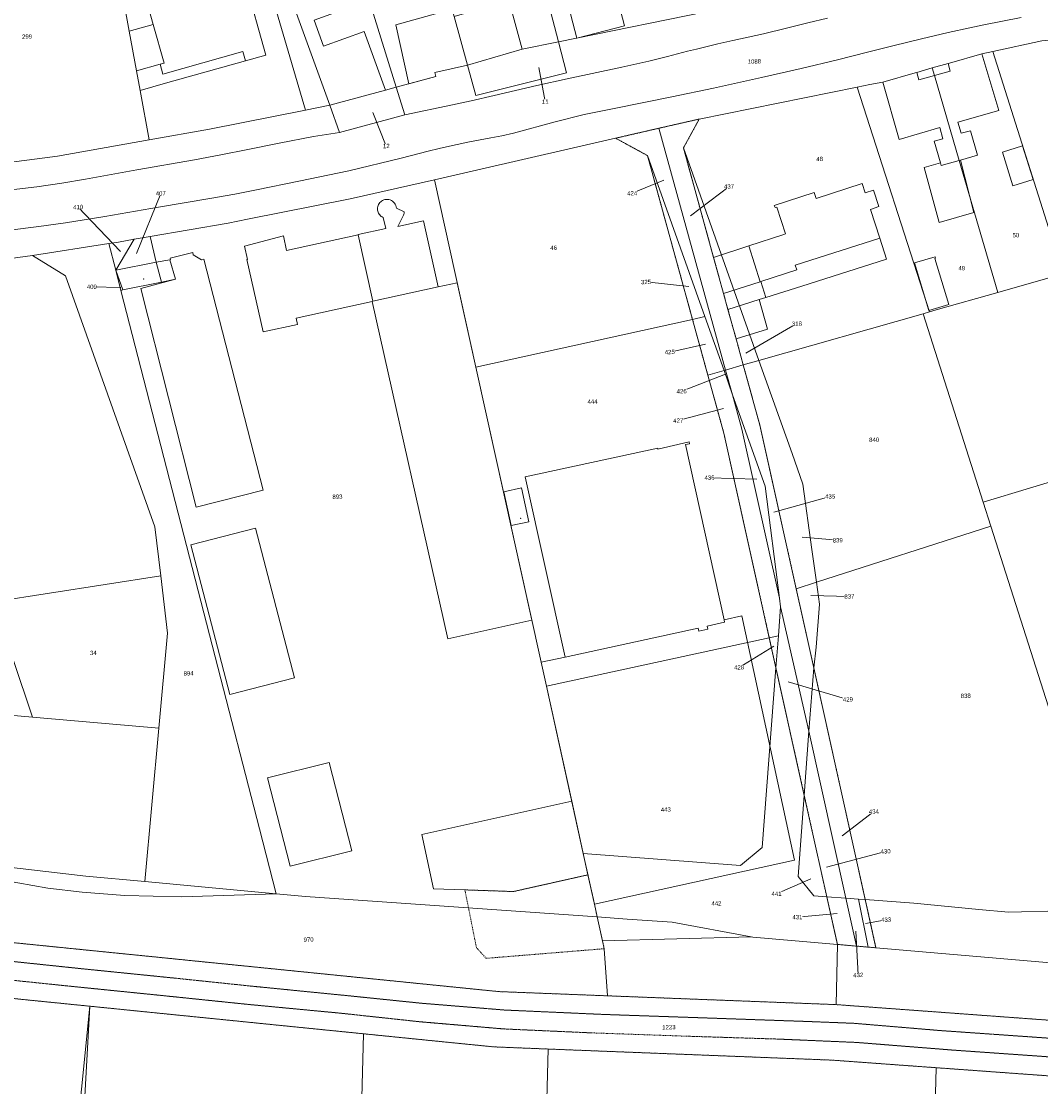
# Model space of a CAD drawing. Header units: millimetres. Extents: x -191 to 81095, y -508122 to 28741.
# Tile 168 of 255: x 4431 to 4596, y 10093 to 10266. Entities that reach past the tile are written whole.
import ezdxf

# ---------------------------------------------------------------- set-up
doc = ezdxf.new("R2010")
doc.units = ezdxf.units.MM
for name, pattern in [('VE22-087 DB - VST Hervest-Dorsten ALK VA2736$0$1', [0]), ('VE22-087 DB - VST Hervest-Dorsten ALK VA2736$0$2', [0.16, 0.06, -0.1]), ('VE22-087 DB - VST Hervest-Dorsten ALK VA2736$0$3', [0.26, 0.11, -0.15])]:
    doc.linetypes.add(name, pattern=pattern)
doc.layers.get('0').update_dxf_attribs({"color": 251})
for name, color, linetype, lineweight in [('VE22-087 DB - VST Hervest-Dorsten ALK VA2736$0$AX_Bauteil', 7, 'VE22-087 DB - VST Hervest-Dorsten ALK VA2736$0$1', 18), ('VE22-087 DB - VST Hervest-Dorsten ALK VA2736$0$AX_Flurstueck', 9, 'VE22-087 DB - VST Hervest-Dorsten ALK VA2736$0$1', 18), ('VE22-087 DB - VST Hervest-Dorsten ALK VA2736$0$AX_Gebaeude', 7, 'VE22-087 DB - VST Hervest-Dorsten ALK VA2736$0$1', 18), ('VE22-087 DB - VST Hervest-Dorsten ALK VA2736$0$AX_Gehoelz', 7, 'VE22-087 DB - VST Hervest-Dorsten ALK VA2736$0$1', 18), ('VE22-087 DB - VST Hervest-Dorsten ALK VA2736$0$AX_IndustrieUndGewerbeflaeche', 7, 'VE22-087 DB - VST Hervest-Dorsten ALK VA2736$0$1', 18), ('VE22-087 DB - VST Hervest-Dorsten ALK VA2736$0$AX_Platz', 7, 'VE22-087 DB - VST Hervest-Dorsten ALK VA2736$0$1', 18), ('VE22-087 DB - VST Hervest-Dorsten ALK VA2736$0$AX_SonstigesBauwerkOderSonstigeEinrichtung', 7, 'VE22-087 DB - VST Hervest-Dorsten ALK VA2736$0$1', 18), ('VE22-087 DB - VST Hervest-Dorsten ALK VA2736$0$AX_SportFreizeitUndErholungsflaeche', 7, 'VE22-087 DB - VST Hervest-Dorsten ALK VA2736$0$1', 18), ('VE22-087 DB - VST Hervest-Dorsten ALK VA2736$0$AX_Strassenverkehr', 7, 'VE22-087 DB - VST Hervest-Dorsten ALK VA2736$0$1', 18), ('VE22-087 DB - VST Hervest-Dorsten ALK VA2736$0$AX_Strassenverkehrsanlage', 7, 'VE22-087 DB - VST Hervest-Dorsten ALK VA2736$0$1', 18), ('VE22-087 DB - VST Hervest-Dorsten ALK VA2736$0$AX_Weg', 7, 'VE22-087 DB - VST Hervest-Dorsten ALK VA2736$0$1', 18), ('VE22-087 DB - VST Hervest-Dorsten ALK VA2736$0$AX_Wohnbauflaeche', 7, 'VE22-087 DB - VST Hervest-Dorsten ALK VA2736$0$1', 18), ('VE22-087 DB - VST Hervest-Dorsten ALK VA2736$0$Flurgrenzen', 9, 'VE22-087 DB - VST Hervest-Dorsten ALK VA2736$0$1', 18)]:
    doc.layers.add(name, color=color, linetype=linetype, lineweight=lineweight)
doc.layers.add('XREF ALK Kataster', color=251, linetype='Continuous')
doc.styles.add('VE22-087 DB - VST Hervest-Dorsten ALK VA2736$0$0', font='arial.ttf')

# ---------------------------------------------------------------- blocks, each defined once
blk = doc.blocks.new('VE22-087 DB - VST Hervest-Dorsten ALK VA2736$0$99')
at = {"color": 0}
blk.add_point((0, 0), dxfattribs=at)
blk = doc.blocks.new('VE22-087 DB - VST Hervest-Dorsten ALK VA2736')
at = {"layer": 'VE22-087 DB - VST Hervest-Dorsten ALK VA2736$0$AX_Bauteil', "color": 7, "linetype": 'VE22-087 DB - VST Hervest-Dorsten ALK VA2736$0$1', "lineweight": 13, "ltscale": 0.5}
for points in [[(4466.99, 10261.12, 0), (4454.01, 10257.46, 0), (4453.55, 10259.08, 0), (4449.72, 10257.99, 0), (4450.3, 10254.81, 0), (4454.43, 10255.98, 0), (4467.41, 10259.63, 0)], [(4570.28, 10230.85, 0), (4556.58, 10226.47, 0), (4556.82, 10225.72, 0), (4550.98, 10223.85, 0), (4551.81, 10221.23, 0), (4557.66, 10223.09, 0), (4571.37, 10227.45, 0)]]:
    blk.add_polyline3d(points, close=True, dxfattribs=at)
at = {"layer": 'VE22-087 DB - VST Hervest-Dorsten ALK VA2736$0$AX_Flurstueck', "linetype": 'VE22-087 DB - VST Hervest-Dorsten ALK VA2736$0$1', "lineweight": 13, "ltscale": 0.5}
for points in [[(4419.35, 10226.21, 0), (4432.86, 10228.04, 0), (4445.24, 10229.99, 0), (4446.78, 10230.23, 0), (4449.33, 10230.68, 0), (4451.92, 10231.12, 0), (4464.57, 10233.32, 0), (4467.72, 10233.94, 0), (4484.4, 10237.22, 0), (4498.06, 10240.35, 0), (4527.44, 10247.08, 0), (4534.46, 10248.69, 0), (4541, 10250.19, 0), (4566.64, 10255.36, 0), (4568.68, 10255.77, 0), (4570.76, 10256.19, 0), (4576.04, 10257.68, 0), (4576.27, 10257.75, 0), (4578.81, 10258.47, 0), (4581.37, 10259.19, 0), (4581.61, 10259.26, 0), (4586.86, 10260.75, 0), (4588.61, 10261.12, 0), (4596.59, 10262.86, 0)], [(4544.74, 10268.12, 0), (4518.15, 10262.7, 0), (4519.48, 10257.68, 0), (4504.78, 10253.99, 0), (4503.43, 10258.95, 0), (4498.11, 10257.76, 0), (4498.26, 10257.07, 0), (4491.85, 10255.35, 0), (4493.24, 10250.88, 0), (4482.65, 10247.99, 0), (4481.05, 10252.41, 0), (4477.15, 10251.64, 0), (4461.57, 10248.56, 0), (4451.77, 10246.81, 0), (4436.89, 10244.15, 0), (4417.31, 10241.63, 0)], [(4514.99, 10258.57, 0), (4516.03, 10253.01, 0)], [(4488.05, 10251.22, 0), (4490.24, 10245.81, 0)], [(4535.26, 10240.29, 0), (4530.12, 10238.14, 0)], [(4539.56, 10234.47, 0), (4545.83, 10239.25, 0)], [(4449.72, 10228.39, 0), (4453.65, 10238.12, 0)], [(4447.1, 10228.69, 0), (4440.26, 10235.91, 0)], [(4539.29, 10223.01, 0), (4532.37, 10223.76, 0)], [(4447.17, 10222.86, 0), (4442.47, 10222.97, 0)], [(4548.58, 10212.23, 0), (4556.84, 10217, 0)], [(4542, 10213.66, 0), (4536.22, 10212.4, 0)], [(4545.28, 10208.82, 0), (4538.15, 10206.04, 0)], [(4544.92, 10203.26, 0), (4537.6, 10201.28, 0)], [(4550.33, 10191.8, 0), (4542.67, 10192.02, 0)], [(4553.12, 10186.45, 0), (4562.23, 10188.98, 0)], [(4557.72, 10182.4, 0), (4563.47, 10181.87, 0)], [(4559.1, 10172.89, 0), (4565.35, 10172.76, 0)], [(4553.1, 10164.69, 0), (4547.47, 10161.26, 0)], [(4555.42, 10158.93, 0), (4565.11, 10156.06, 0)], [(4564.18, 10133.95, 0), (4569.33, 10137.87, 0)], [(4561.67, 10128.88, 0), (4571.23, 10131.42, 0)], [(4559.1, 10126.97, 0), (4553.54, 10124.53, 0)], [(4392.77, 10081.13, 0), (4394.35, 10111.12, 0), (4442.14, 10106.3, 0), (4486.55, 10101.83, 0), (4507.63, 10099.71, 0), (4516.49, 10099.36, 0), (4562.54, 10097.56, 0), (4579.44, 10096.33, 0), (4615.39, 10093.73, 0), (4655.32, 10090.83, 0)], [(4756.75, 10097.01, 0), (4684.54, 10097.67, 0), (4563.21, 10106.56, 0), (4526.11, 10107.99, 0), (4508.5, 10108.67, 0), (4395.98, 10120.01, 0), (4395.73, 10120.02, 0), (4386.2, 10120.54, 0), (4370.67, 10120.92, 0), (4355.93, 10120.71, 0), (4347.95, 10120.81, 0), (4258.51, 10122.03, 0), (4259.43, 10119.17, 0), (4260.45, 10116.03, 0), (4261.43, 10113, 0), (4315.43, 10112.26, 0), (4355.82, 10111.71, 0), (4371.05, 10111.92, 0), (4385.38, 10111.58, 0), (4383.42, 10075.03, 0)], [(4563.35, 10121.33, 0), (4556.92, 10120.75, 0)], [(4567.99, 10119.71, 0), (4571.32, 10120.33, 0)], [(4566.38, 10118.45, 0), (4566.79, 10111.37, 0)], [(4438.02, 10065.41, 0), (4442.14, 10106.3, 0), (4394.35, 10111.12, 0), (4392.77, 10081.13, 0)], [(4438.14, 10034.27, 0), (4442.14, 10106.3, 0), (4438.02, 10065.41, 0)]]:
    blk.add_polyline3d(points, dxfattribs=at)
for points in [[(4544.74, 10268.12, 0), (4523.65, 10365.94, 0), (4497.02, 10348.66, 0), (4439.92, 10311.62, 0), (4458.56, 10314.76, 0), (4473.97, 10312.83, 0), (4482.55, 10311.75, 0), (4490.29, 10307.07, 0), (4507.97, 10301.78, 0), (4512.86, 10283.02, 0), (4518.15, 10262.7, 0)], [(4477.15, 10251.64, 0), (4458.56, 10314.76, 0), (4439.92, 10311.62, 0), (4439.92, 10311.59, 0), (4448.55, 10264.42, 0), (4449.72, 10257.99, 0), (4450.3, 10254.81, 0), (4451.77, 10246.81, 0), (4461.57, 10248.56, 0)], [(4481.05, 10252.41, 0), (4474.81, 10269.71, 0), (4458.56, 10314.76, 0), (4477.15, 10251.64, 0)], [(4491.85, 10255.35, 0), (4473.97, 10312.83, 0), (4458.56, 10314.76, 0), (4474.81, 10269.71, 0), (4481.05, 10252.41, 0), (4490.11, 10254.88, 0)], [(4498.6, 10276.63, 0), (4496.82, 10283.17, 0), (4490.29, 10307.07, 0), (4482.55, 10311.75, 0), (4473.97, 10312.83, 0), (4491.85, 10255.35, 0), (4498.26, 10257.07, 0), (4498.11, 10257.76, 0), (4503.43, 10258.95, 0), (4501.27, 10266.84, 0)], [(4451.77, 10246.81, 0), (4450.3, 10254.81, 0), (4449.72, 10257.99, 0), (4448.55, 10264.42, 0), (4439.92, 10311.59, 0), (4439.92, 10311.62, 0), (4430.35, 10305.45, 0), (4424.27, 10295.62, 0), (4419.35, 10286.24, 0), (4402.28, 10253.63, 0), (4403.88, 10240.06, 0), (4417.31, 10241.63, 0), (4436.89, 10244.15, 0)], [(4501.27, 10266.84, 0), (4503.43, 10258.95, 0), (4512.29, 10261.5, 0), (4518.15, 10262.7, 0), (4512.86, 10283.02, 0), (4507.97, 10301.78, 0), (4490.29, 10307.07, 0), (4496.82, 10283.17, 0), (4498.6, 10276.63, 0)], [(4588.61, 10261.12, 0), (4600.03, 10225.1, 0), (4602.6, 10216.98, 0), (4631.18, 10226.24, 0), (4629.83, 10232.87, 0), (4623.63, 10263.22, 0), (4616.84, 10263.49, 0), (4606.51, 10263.81, 0), (4596.59, 10262.86, 0)], [(4518.15, 10262.7, 0), (4512.29, 10261.5, 0), (4503.43, 10258.95, 0), (4504.78, 10253.99, 0), (4519.48, 10257.68, 0)], [(4586.86, 10260.75, 0), (4581.61, 10259.26, 0), (4581.37, 10259.19, 0), (4578.81, 10258.47, 0), (4579.17, 10257.25, 0), (4583.18, 10243.48, 0), (4589.42, 10222.07, 0), (4599.83, 10225.04, 0), (4600.03, 10225.1, 0), (4588.61, 10261.12, 0)], [(4576.27, 10257.75, 0), (4576.04, 10257.68, 0), (4570.76, 10256.19, 0), (4568.68, 10255.77, 0), (4566.64, 10255.36, 0), (4578.35, 10218.91, 0), (4579.42, 10219.22, 0), (4589.42, 10222.07, 0), (4583.18, 10243.48, 0), (4579.17, 10257.25, 0), (4578.81, 10258.47, 0)], [(4491.85, 10255.35, 0), (4490.11, 10254.88, 0), (4481.05, 10252.41, 0), (4482.65, 10247.99, 0), (4493.24, 10250.88, 0)], [(4541, 10250.19, 0), (4538.43, 10245.49, 0), (4550.69, 10211.03, 0), (4577.31, 10218.62, 0), (4578.35, 10218.91, 0), (4566.64, 10255.36, 0)], [(4545.27, 10209.48, 0), (4548.14, 10210.3, 0), (4546.97, 10214.56, 0), (4545.66, 10219.31, 0), (4544.95, 10221.87, 0), (4543.33, 10227.75, 0), (4538.43, 10245.49, 0), (4541, 10250.19, 0), (4534.46, 10248.69, 0)], [(4534.46, 10248.69, 0), (4527.44, 10247.08, 0), (4532.6, 10244.25, 0), (4541.91, 10218.14, 0), (4545.02, 10209.41, 0), (4545.27, 10209.48, 0)], [(4527.44, 10247.08, 0), (4498.06, 10240.35, 0), (4504.75, 10209.97, 0), (4539.91, 10217.7, 0), (4532.6, 10244.25, 0)], [(4550.69, 10211.03, 0), (4538.43, 10245.49, 0), (4543.33, 10227.75, 0), (4544.95, 10221.87, 0), (4545.66, 10219.31, 0), (4546.97, 10214.56, 0), (4548.14, 10210.3, 0)], [(4541.91, 10218.14, 0), (4532.6, 10244.25, 0), (4539.91, 10217.7, 0)], [(4504.75, 10209.97, 0), (4498.06, 10240.35, 0), (4484.4, 10237.22, 0), (4467.72, 10233.94, 0), (4464.57, 10233.32, 0), (4451.92, 10231.12, 0), (4452.93, 10227, 0), (4453.75, 10223.75, 0), (4447.49, 10222.46, 0), (4447.19, 10222.4, 0), (4462.49, 10162.97, 0), (4469.68, 10135.07, 0), (4472.35, 10124.54, 0), (4477.12, 10124.1, 0), (4524.45, 10120.79, 0), (4524, 10122.86, 0), (4522.18, 10131.09, 0), (4516.21, 10158.19, 0), (4515.35, 10162.08, 0)], [(4449.33, 10230.68, 0), (4446.78, 10230.23, 0), (4445.24, 10229.99, 0), (4446.34, 10225.7, 0)], [(4451.92, 10231.12, 0), (4449.33, 10230.68, 0), (4446.34, 10225.7, 0), (4447.49, 10222.46, 0), (4453.75, 10223.75, 0), (4452.93, 10227, 0)], [(4445.24, 10229.99, 0), (4432.86, 10228.04, 0), (4438.18, 10224.75, 0), (4452.7, 10184.06, 0), (4453.65, 10176.08, 0), (4454.77, 10166.82, 0), (4453.35, 10151.39, 0), (4451.08, 10126.52, 0), (4472.35, 10124.54, 0), (4469.68, 10135.07, 0), (4462.49, 10162.97, 0), (4447.19, 10222.4, 0), (4446.34, 10225.7, 0)], [(4432.86, 10228.04, 0), (4419.35, 10226.21, 0), (4411.5, 10225.28, 0), (4412.63, 10215.94, 0), (4416.09, 10202.66, 0), (4420.72, 10189, 0), (4426.52, 10171.88, 0), (4453.65, 10176.08, 0), (4452.7, 10184.06, 0), (4438.18, 10224.75, 0)], [(4447.49, 10222.46, 0), (4446.34, 10225.7, 0), (4447.19, 10222.4, 0)], [(4609.61, 10194.86, 0), (4605.91, 10206.54, 0), (4602.6, 10216.98, 0), (4600.03, 10225.1, 0), (4599.83, 10225.04, 0), (4589.42, 10222.07, 0), (4579.42, 10219.22, 0), (4578.35, 10218.91, 0), (4577.31, 10218.62, 0), (4587.06, 10188.04, 0), (4588.31, 10184.14, 0), (4608.15, 10121.99, 0), (4620.32, 10122.3, 0), (4633.31, 10120.15, 0), (4617.25, 10170.8, 0)], [(4577.31, 10218.62, 0), (4550.69, 10211.03, 0), (4556.06, 10195.95, 0), (4557.83, 10190.98, 0), (4559.28, 10180.39, 0), (4560.01, 10175.05, 0), (4588.31, 10184.14, 0), (4587.06, 10188.04, 0)], [(4544.99, 10199.25, 0), (4542.39, 10208.67, 0), (4539.91, 10217.7, 0), (4504.75, 10209.97, 0), (4515.35, 10162.08, 0), (4516.21, 10158.19, 0), (4552.36, 10166.06, 0)], [(4545.02, 10209.41, 0), (4541.91, 10218.14, 0), (4539.91, 10217.7, 0), (4542.39, 10208.67, 0)], [(4550.84, 10200.55, 0), (4548.14, 10210.3, 0), (4545.27, 10209.48, 0), (4546.39, 10205.44, 0), (4551.72, 10190.62, 0), (4554, 10172.48, 0), (4554.2, 10171.08, 0), (4558.78, 10150.89, 0), (4559.58, 10161.17, 0), (4556.73, 10174, 0)], [(4559.28, 10180.39, 0), (4557.83, 10190.98, 0), (4556.06, 10195.95, 0), (4550.69, 10211.03, 0), (4548.14, 10210.3, 0), (4550.84, 10200.55, 0), (4556.73, 10174, 0), (4560.01, 10175.05, 0)], [(4547.91, 10199.9, 0), (4546.39, 10205.44, 0), (4545.02, 10209.41, 0), (4542.39, 10208.67, 0), (4544.99, 10199.25, 0), (4552.36, 10166.06, 0), (4553.84, 10166.38, 0), (4554.2, 10171.08, 0), (4554, 10172.48, 0)], [(4545.27, 10209.48, 0), (4545.02, 10209.41, 0), (4546.39, 10205.44, 0)], [(4554, 10172.48, 0), (4551.72, 10190.62, 0), (4546.39, 10205.44, 0), (4547.91, 10199.9, 0)], [(4406.52, 10155.5, 0), (4432.86, 10153.18, 0), (4426.52, 10171.88, 0), (4420.72, 10189, 0), (4425.47, 10170.29, 0), (4426.7, 10165.43, 0), (4404.92, 10159.84, 0)], [(4608.15, 10121.99, 0), (4588.31, 10184.14, 0), (4560.01, 10175.05, 0), (4560.49, 10171.51, 0), (4559.95, 10164.54, 0), (4559.58, 10161.17, 0), (4567.93, 10123.59, 0), (4575.83, 10123.02, 0), (4586.33, 10122.01, 0), (4591.18, 10121.55, 0)], [(4454.77, 10166.82, 0), (4453.65, 10176.08, 0), (4426.52, 10171.88, 0), (4432.86, 10153.18, 0), (4453.35, 10151.39, 0)], [(4560.49, 10171.51, 0), (4560.01, 10175.05, 0), (4556.73, 10174, 0), (4559.58, 10161.17, 0), (4559.95, 10164.54, 0)], [(4553.84, 10166.38, 0), (4553.44, 10161.17, 0), (4558.04, 10140.49, 0), (4558.78, 10150.89, 0), (4554.2, 10171.08, 0)], [(4551.23, 10132.07, 0), (4553.44, 10161.17, 0), (4552.36, 10166.06, 0), (4516.21, 10158.19, 0), (4522.18, 10131.09, 0), (4547.71, 10129.11, 0)], [(4553.84, 10166.38, 0), (4552.36, 10166.06, 0), (4553.44, 10161.17, 0)], [(4558.04, 10140.49, 0), (4553.44, 10161.17, 0), (4551.23, 10132.07, 0), (4547.71, 10129.11, 0), (4522.18, 10131.09, 0), (4524, 10122.86, 0), (4524.45, 10120.79, 0), (4529.31, 10120.44, 0), (4536.62, 10119.94, 0), (4549.44, 10117.54, 0), (4549.7, 10117.49, 0), (4563.41, 10116.32, 0), (4561.69, 10124.05, 0), (4559.59, 10124.2, 0), (4557.05, 10127.34, 0)], [(4567.93, 10123.59, 0), (4559.58, 10161.17, 0), (4558.78, 10150.89, 0), (4564.79, 10123.82, 0), (4566.81, 10123.68, 0)], [(4406.1, 10155.53, 0), (4400.58, 10142.1, 0), (4408.44, 10137.36, 0), (4424.3, 10129.39, 0), (4441.47, 10127.41, 0), (4451.08, 10126.52, 0), (4453.35, 10151.39, 0), (4432.86, 10153.18, 0), (4406.52, 10155.5, 0)], [(4564.79, 10123.82, 0), (4558.78, 10150.89, 0), (4558.04, 10140.49, 0), (4561.69, 10124.05, 0)], [(4558.04, 10140.49, 0), (4557.05, 10127.34, 0), (4559.59, 10124.2, 0), (4561.69, 10124.05, 0)], [(4477.12, 10124.1, 0), (4472.35, 10124.54, 0), (4451.08, 10126.52, 0), (4441.47, 10127.41, 0), (4424.3, 10129.39, 0), (4397.02, 10133.45, 0), (4395.98, 10120.01, 0), (4508.5, 10108.67, 0), (4526.11, 10107.99, 0), (4563.21, 10106.56, 0), (4563.41, 10116.32, 0), (4549.7, 10117.49, 0), (4549.44, 10117.54, 0), (4536.62, 10119.94, 0), (4529.31, 10120.44, 0), (4524.45, 10120.79, 0)], [(4566.51, 10116.05, 0), (4564.79, 10123.82, 0), (4561.69, 10124.05, 0), (4563.41, 10116.32, 0)], [(4566.81, 10123.68, 0), (4564.79, 10123.82, 0), (4566.51, 10116.05, 0), (4568.38, 10115.89, 0)], [(4567.93, 10123.59, 0), (4566.81, 10123.68, 0), (4568.38, 10115.89, 0), (4569.67, 10115.78, 0)], [(4620.32, 10122.3, 0), (4608.15, 10121.99, 0), (4591.18, 10121.55, 0), (4586.33, 10122.01, 0), (4575.83, 10123.02, 0), (4567.93, 10123.59, 0), (4569.67, 10115.78, 0), (4636.42, 10110.05, 0), (4633.31, 10120.15, 0)], [(4566.51, 10116.05, 0), (4563.41, 10116.32, 0), (4563.21, 10106.56, 0), (4684.54, 10097.67, 0), (4686.61, 10105.97, 0), (4679.8, 10106.32, 0), (4636.42, 10110.05, 0), (4569.67, 10115.78, 0), (4568.38, 10115.89, 0)], [(4442.14, 10106.3, 0), (4438.14, 10034.27, 0), (4484.85, 10037.69, 0), (4486.55, 10101.83, 0)], [(4486.55, 10101.83, 0), (4484.85, 10037.69, 0), (4511.56, 10039.65, 0), (4512.68, 10039.74, 0), (4513.8, 10039.83, 0), (4514.92, 10039.91, 0), (4516.49, 10099.36, 0), (4507.63, 10099.71, 0)], [(4516.49, 10099.36, 0), (4514.92, 10039.91, 0), (4517.94, 10040.11, 0), (4520.97, 10040.29, 0), (4523.99, 10040.44, 0), (4527.02, 10040.58, 0), (4530.05, 10040.69, 0), (4533.08, 10040.77, 0), (4536.1, 10040.84, 0), (4539.13, 10040.88, 0), (4542.16, 10040.9, 0), (4545.19, 10040.9, 0), (4548.22, 10040.87, 0), (4551.25, 10040.82, 0), (4577.95, 10040.3, 0), (4579.44, 10096.33, 0), (4562.54, 10097.56, 0)], [(4579.44, 10096.33, 0), (4577.95, 10040.3, 0), (4613.95, 10039.59, 0), (4615.39, 10093.73, 0)]]:
    blk.add_polyline3d(points, close=True, dxfattribs=at)
at = {"layer": 'VE22-087 DB - VST Hervest-Dorsten ALK VA2736$0$AX_Gebaeude', "color": 7, "linetype": 'VE22-087 DB - VST Hervest-Dorsten ALK VA2736$0$1', "lineweight": 13, "ltscale": 0.5}
for points in [[(4511.07, 10301.97, 0), (4521.12, 10263.3, 0), (4528.88, 10265.3, 0), (4518.83, 10303.96, 0)], [(4454.2, 10259.26, 0), (4453.55, 10259.08, 0), (4449.72, 10257.99, 0), (4450.3, 10254.81, 0), (4454.43, 10255.98, 0), (4467.41, 10259.63, 0), (4470.72, 10260.57, 0), (4467.41, 10272.39, 0), (4465.68, 10278.5, 0), (4465.21, 10278.37, 0), (4466.66, 10273.31, 0), (4454.98, 10270, 0), (4453.56, 10275.09, 0), (4450.05, 10274.1, 0), (4452.44, 10265.52, 0)], [(4501.27, 10266.84, 0), (4498.6, 10276.63, 0), (4490, 10274.28, 0), (4491.15, 10270.03, 0), (4497.42, 10271.75, 0), (4498.62, 10267.37, 0), (4491.78, 10265.49, 0), (4493.91, 10255.92, 0), (4498.26, 10257.07, 0), (4498.11, 10257.76, 0), (4503.43, 10258.95, 0)], [(4485.7, 10268.82, 0), (4484.16, 10273.09, 0), (4474.81, 10269.71, 0), (4481.05, 10252.41, 0), (4490.11, 10254.88, 0), (4486.67, 10264.4, 0), (4480.06, 10262, 0), (4478.55, 10266.23, 0)], [(4503.32, 10267.4, 0), (4501.27, 10266.84, 0), (4503.43, 10258.95, 0), (4512.29, 10261.5, 0), (4510.15, 10269.24, 0), (4509.19, 10268.97, 0), (4508.29, 10272.26, 0), (4502.42, 10270.65, 0)], [(4454.2, 10259.26, 0), (4452.44, 10265.52, 0), (4448.55, 10264.42, 0), (4449.72, 10257.99, 0), (4453.55, 10259.08, 0)], [(4586.86, 10260.75, 0), (4581.61, 10259.26, 0), (4581.37, 10259.19, 0), (4581.71, 10257.97, 0), (4579.17, 10257.25, 0), (4583.18, 10243.48, 0), (4583.36, 10243.53, 0), (4586.13, 10244.34, 0), (4584.98, 10248.3, 0), (4583.5, 10247.87, 0), (4582.97, 10249.67, 0), (4589.59, 10251.59, 0)], [(4580.01, 10248.8, 0), (4580.53, 10247, 0), (4579.1, 10246.58, 0), (4580.12, 10243.07, 0), (4580.24, 10242.64, 0), (4583.18, 10243.48, 0), (4579.17, 10257.25, 0), (4576.61, 10256.53, 0), (4576.27, 10257.75, 0), (4576.04, 10257.68, 0), (4570.76, 10256.19, 0), (4573.44, 10246.89, 0)], [(4593.45, 10245.84, 0), (4590.17, 10244.8, 0), (4591.89, 10239.34, 0), (4595.18, 10240.39, 0)], [(4583.18, 10243.48, 0), (4580.24, 10242.64, 0), (4580.12, 10243.07, 0), (4577.51, 10242.31, 0), (4579.92, 10233.42, 0), (4585.56, 10235.05, 0), (4583.36, 10243.53, 0)], [(4567.43, 10239.71, 0), (4559.98, 10237.28, 0), (4559.66, 10238.26, 0), (4553.17, 10236.18, 0), (4553.29, 10235.82, 0), (4553.56, 10235.91, 0), (4555.01, 10231.56, 0), (4554.7, 10231.45, 0), (4549.03, 10229.6, 0), (4550.87, 10223.81, 0), (4550.98, 10223.85, 0), (4551.81, 10221.23, 0), (4557.66, 10223.09, 0), (4571.37, 10227.45, 0), (4570.28, 10230.85, 0), (4568.77, 10235.54, 0), (4570.13, 10235.98, 0), (4569.29, 10238.63, 0), (4567.92, 10238.2, 0)], [(4498.63, 10222.95, 0), (4496.26, 10233.69, 0), (4492.13, 10232.78, 0), (4492.92, 10234.4, 0), (4492.99, 10234.51, 0), (4493.05, 10234.62, 0), (4493.09, 10234.74, 0), (4493.12, 10234.86, 0), (4493.14, 10234.98, 0), (4493.15, 10235.11, 0), (4491.87, 10235.73, 0), (4491.84, 10235.95, 0), (4491.78, 10236.17, 0), (4491.69, 10236.37, 0), (4491.57, 10236.56, 0), (4491.42, 10236.72, 0), (4491.25, 10236.87, 0), (4491.07, 10236.99, 0), (4490.86, 10237.08, 0), (4490.65, 10237.14, 0), (4490.43, 10237.16, 0), (4490.21, 10237.16, 0), (4489.99, 10237.12, 0), (4489.81, 10237.07, 0), (4489.64, 10236.99, 0), (4489.48, 10236.89, 0), (4489.33, 10236.78, 0), (4489.19, 10236.64, 0), (4489.08, 10236.49, 0), (4488.98, 10236.33, 0), (4488.91, 10236.16, 0), (4488.85, 10235.98, 0), (4488.82, 10235.79, 0), (4488.82, 10235.61, 0), (4488.83, 10235.42, 0), (4488.86, 10235.25, 0), (4488.91, 10235.08, 0), (4488.98, 10234.92, 0), (4489.07, 10234.77, 0), (4489.17, 10234.64, 0), (4489.29, 10234.51, 0), (4489.43, 10234.4, 0), (4489.57, 10234.31, 0), (4489.73, 10234.24, 0), (4490.16, 10232.44, 0), (4485.67, 10231.45, 0), (4485.68, 10231.41, 0), (4488.06, 10220.63, 0)], [(4485.68, 10231.41, 0), (4474.07, 10228.86, 0), (4473.54, 10231.27, 0), (4467.26, 10229.58, 0), (4467.74, 10227.42, 0), (4467.61, 10227.39, 0), (4470.24, 10215.66, 0), (4475.83, 10216.89, 0), (4475.61, 10217.87, 0), (4487.96, 10220.61, 0), (4488.06, 10220.63, 0)], [(4549.03, 10229.6, 0), (4543.33, 10227.75, 0), (4544.95, 10221.87, 0), (4550.87, 10223.81, 0)], [(4460.63, 10227.44, 0), (4460.24, 10227.35, 0), (4458.91, 10228.17, 0), (4458.83, 10228.52, 0), (4455.15, 10227.63, 0), (4455.23, 10227.38, 0), (4455.12, 10227.35, 0), (4456.04, 10224.24, 0), (4450.41, 10222.71, 0), (4459.39, 10187.24, 0), (4470.25, 10190.01, 0)], [(4455.12, 10227.35, 0), (4452.93, 10227, 0), (4453.75, 10223.75, 0), (4456.04, 10224.24, 0)], [(4579.33, 10227.62, 0), (4579.26, 10227.85, 0), (4575.92, 10226.84, 0), (4578.27, 10219.14, 0), (4581.51, 10220.12, 0), (4579.21, 10227.58, 0)], [(4453.75, 10223.75, 0), (4452.93, 10227, 0), (4446.34, 10225.7, 0), (4447.19, 10222.4, 0), (4447.49, 10222.46, 0)], [(4550.98, 10223.85, 0), (4550.87, 10223.81, 0), (4544.95, 10221.87, 0), (4545.66, 10219.31, 0), (4550.74, 10220.9, 0), (4551.81, 10221.23, 0)], [(4498.63, 10222.95, 0), (4488.06, 10220.63, 0), (4487.96, 10220.61, 0), (4500.22, 10165.88, 0), (4513.85, 10168.91, 0), (4501.75, 10223.64, 0)], [(4552.09, 10216.1, 0), (4550.74, 10220.9, 0), (4545.66, 10219.31, 0), (4546.97, 10214.56, 0)], [(4512.16, 10190.38, 0), (4509.29, 10189.75, 0), (4510.51, 10184.24, 0), (4513.38, 10184.87, 0)], [(4480.97, 10145.85, 0), (4470.98, 10143.35, 0), (4474.63, 10129.01, 0), (4484.63, 10131.5, 0)], [(4522.95, 10127.61, 0), (4520.33, 10139.56, 0), (4496, 10134.17, 0), (4497.87, 10125.35, 0), (4502.98, 10125.17, 0), (4510.86, 10124.9, 0)]]:
    blk.add_polyline3d(points, close=True, dxfattribs=at)
at = {"layer": 'VE22-087 DB - VST Hervest-Dorsten ALK VA2736$0$AX_IndustrieUndGewerbeflaeche', "color": 253, "linetype": 'VE22-087 DB - VST Hervest-Dorsten ALK VA2736$0$1', "lineweight": 13, "ltscale": 0.5, "true_color": 0x999999}
for points in [[(4574.2, 10274.07, 0), (4559.61, 10341.43, 0), (4549.98, 10382.88, 0), (4523.65, 10365.94, 0), (4497.02, 10348.66, 0), (4439.92, 10311.62, 0), (4458.56, 10314.76, 0), (4473.97, 10312.83, 0), (4482.55, 10311.75, 0), (4490.29, 10307.07, 0), (4507.97, 10301.78, 0), (4512.86, 10283.02, 0), (4518.15, 10262.7, 0), (4544.74, 10268.12, 0)], [(4452.93, 10227, 0), (4451.92, 10231.12, 0), (4449.33, 10230.68, 0), (4446.78, 10230.23, 0), (4445.24, 10229.99, 0), (4446.34, 10225.7, 0), (4447.19, 10222.4, 0), (4447.49, 10222.46, 0), (4453.75, 10223.75, 0)], [(4438.14, 10034.27, 0), (4484.85, 10037.69, 0), (4486.55, 10101.83, 0), (4442.14, 10106.3, 0)]]:
    blk.add_polyline3d(points, close=True, dxfattribs=at)
blk.add_polyline3d([(4438.14, 10034.27, 0), (4442.14, 10106.3, 0), (4394.35, 10111.12, 0), (4392.77, 10081.13, 0)], dxfattribs=at)
at = {"layer": 'VE22-087 DB - VST Hervest-Dorsten ALK VA2736$0$AX_SonstigesBauwerkOderSonstigeEinrichtung', "color": 7, "linetype": 'VE22-087 DB - VST Hervest-Dorsten ALK VA2736$0$3', "lineweight": 13, "ltscale": 0.5}
blk.add_polyline3d([(4522.95, 10127.61, 0), (4510.86, 10124.9, 0), (4502.98, 10125.17, 0), (4503.57, 10122.25, 0), (4504.86, 10115.8, 0), (4506.43, 10114.07, 0), (4525.59, 10115.63, 0), (4525.3, 10116.93, 0), (4524.45, 10120.79, 0), (4524, 10122.86, 0)], close=True, dxfattribs=at)
at = {"layer": 'VE22-087 DB - VST Hervest-Dorsten ALK VA2736$0$AX_Gebaeude', "color": 7, "xscale": 0.5, "yscale": 0.5, "zscale": 0.5}
for p, rotation in [((4450.9, 10224.24), 1.589515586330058), ((4512.02, 10185.41), 1.589507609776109)]:
    blk.add_blockref('VE22-087 DB - VST Hervest-Dorsten ALK VA2736$0$99', p, dxfattribs=dict(at, rotation=rotation))
at = {"layer": 'VE22-087 DB - VST Hervest-Dorsten ALK VA2736$0$AX_Flurstueck', "char_height": 0.7, "attachment_point": 2, "rotation": 1.5895, "style": 'VE22-087 DB - VST Hervest-Dorsten ALK VA2736$0$0', "bg_fill": 3, "box_fill_scale": 1, "bg_fill_color": 256, "bg_fill_transparency": 0}
for s, insert in [('299', (4431.96, 10263.91)), ('1088', (4549.93, 10259.88)), ('11', (4516.02, 10253.36)), ('12', (4490.23, 10246.16)), ('48', (4560.52, 10244.06)), ('437', (4545.82, 10239.6)), ('407', (4453.64, 10238.47)), ('424', (4530.11, 10238.49)), ('410', (4440.25, 10236.26)), ('50', (4592.36, 10231.7)), ('46', (4517.37, 10229.66)), ('49', (4583.57, 10226.35)), ('325', (4532.36, 10224.11)), ('409', (4442.46, 10223.32)), ('318', (4556.83, 10217.35)), ('425', (4536.21, 10212.75)), ('426', (4538.14, 10206.39)), ('444', (4523.69, 10204.72)), ('427', (4537.59, 10201.63)), ('840', (4569.36, 10198.52)), ('436', (4542.66, 10192.37)), ('893', (4482.3, 10189.29)), ('435', (4562.22, 10189.33)), ('839', (4563.46, 10182.22)), ('837', (4565.34, 10173.11)), ('34', (4442.7, 10163.96)), ('428', (4547.46, 10161.61)), ('894', (4458.16, 10160.64)), ('429', (4565.1, 10156.41)), ('838', (4584.22, 10157)), ('443', (4535.56, 10138.54)), ('434', (4569.32, 10138.22)), ('430', (4571.22, 10131.77)), ('441', (4553.53, 10124.88)), ('442', (4543.78, 10123.32)), ('431', (4556.91, 10121.1)), ('433', (4571.31, 10120.68)), ('970', (4477.62, 10117.46)), ('432', (4566.78, 10111.72)), ('1223', (4536.07, 10103.25))]:
    blk.add_mtext(s, dxfattribs=dict(at, insert=insert))
at = {"layer": 'VE22-087 DB - VST Hervest-Dorsten ALK VA2736$0$AX_Gebaeude', "color": 7, "linetype": 'VE22-087 DB - VST Hervest-Dorsten ALK VA2736$0$1', "lineweight": 13, "ltscale": 0.5}
for points in [[(4539.4, 10197.52, 0), (4539.34, 10197.81, 0), (4534.31, 10196.66, 0), (4534.27, 10196.81, 0), (4512.74, 10192.14, 0), (4519.25, 10162.93, 0), (4540.8, 10167.62, 0), (4540.91, 10167.12, 0), (4542.41, 10167.46, 0), (4542.3, 10167.95, 0), (4545.11, 10168.57, 0), (4545.02, 10168.96, 0), (4538.79, 10197.38, 0)], [(4469.01, 10183.86, 0), (4458.51, 10181.12, 0), (4464.85, 10156.85, 0), (4475.33, 10159.58, 0)], [(4522.95, 10127.61, 0), (4524, 10122.86, 0), (4556.46, 10130, 0), (4547.91, 10169.59, 0), (4545.02, 10168.96, 0), (4545.11, 10168.57, 0), (4542.3, 10167.95, 0), (4542.41, 10167.46, 0), (4540.91, 10167.12, 0), (4540.8, 10167.62, 0), (4519.25, 10162.93, 0), (4515.35, 10162.08, 0), (4516.21, 10158.19, 0), (4520.33, 10139.56, 0)]]:
    blk.add_polyline3d(points, close=True, dxfattribs=at)
at = {"layer": 'VE22-087 DB - VST Hervest-Dorsten ALK VA2736$0$AX_Gehoelz', "color": 3, "linetype": 'VE22-087 DB - VST Hervest-Dorsten ALK VA2736$0$1', "lineweight": 13, "ltscale": 0.5, "true_color": 0x00ff00}
blk.add_polyline3d([(4428.04, 10126.72, 0), (4435.34, 10125.44, 0), (4440.91, 10124.8, 0), (4447.85, 10124.27, 0), (4457.02, 10124.02, 0), (4472.35, 10124.54, 0), (4469.68, 10135.07, 0), (4462.49, 10162.97, 0), (4447.19, 10222.4, 0), (4446.34, 10225.7, 0), (4445.24, 10229.99, 0), (4432.86, 10228.04, 0), (4419.35, 10226.21, 0)], dxfattribs=at)
at = {"layer": 'VE22-087 DB - VST Hervest-Dorsten ALK VA2736$0$AX_IndustrieUndGewerbeflaeche', "color": 253, "linetype": 'VE22-087 DB - VST Hervest-Dorsten ALK VA2736$0$1', "lineweight": 13, "ltscale": 0.5, "true_color": 0x999999}
for points in [[(4439.92, 10311.62, 0), (4430.35, 10305.45, 0), (4417.84, 10299.37, 0), (4396.63, 10258.85, 0), (4397.98, 10239.38, 0), (4403.88, 10240.06, 0), (4417.31, 10241.63, 0), (4436.89, 10244.15, 0), (4451.77, 10246.81, 0), (4450.3, 10254.81, 0), (4449.72, 10257.99, 0), (4448.55, 10264.42, 0), (4439.92, 10311.59, 0)], [(4527.44, 10247.08, 0), (4498.06, 10240.35, 0), (4504.75, 10209.97, 0), (4515.35, 10162.08, 0), (4516.21, 10158.19, 0), (4522.18, 10131.09, 0), (4524, 10122.86, 0), (4524.45, 10120.79, 0), (4525.3, 10116.93, 0), (4549.44, 10117.54, 0), (4549.7, 10117.49, 0), (4563.41, 10116.32, 0), (4561.69, 10124.05, 0), (4558.04, 10140.49, 0), (4553.44, 10161.17, 0), (4552.36, 10166.06, 0), (4544.99, 10199.25, 0), (4542.39, 10208.67, 0), (4539.91, 10217.7, 0), (4532.6, 10244.25, 0)], [(4515.35, 10162.08, 0), (4504.75, 10209.97, 0), (4498.06, 10240.35, 0), (4484.4, 10237.22, 0), (4467.72, 10233.94, 0), (4464.57, 10233.32, 0), (4451.92, 10231.12, 0), (4452.93, 10227, 0), (4453.75, 10223.75, 0), (4447.49, 10222.46, 0), (4447.19, 10222.4, 0), (4462.49, 10162.97, 0), (4469.68, 10135.07, 0), (4472.35, 10124.54, 0), (4477.12, 10124.1, 0), (4524.45, 10120.79, 0), (4524, 10122.86, 0), (4522.18, 10131.09, 0), (4516.21, 10158.19, 0)]]:
    blk.add_polyline3d(points, close=True, dxfattribs=at)
blk.add_polyline3d([(4655.32, 10090.83, 0), (4615.39, 10093.73, 0), (4579.44, 10096.33, 0), (4562.54, 10097.56, 0), (4516.49, 10099.36, 0), (4507.63, 10099.71, 0), (4486.55, 10101.83, 0), (4484.85, 10037.69, 0)], dxfattribs=at)
at = {"layer": 'VE22-087 DB - VST Hervest-Dorsten ALK VA2736$0$AX_Platz', "color": 254, "linetype": 'VE22-087 DB - VST Hervest-Dorsten ALK VA2736$0$1', "lineweight": 13, "ltscale": 0.5, "true_color": 0xd9ffd9}
blk.add_polyline3d([(4397.02, 10133.45, 0), (4395.98, 10120.01, 0), (4508.5, 10108.67, 0), (4526.11, 10107.99, 0), (4525.59, 10115.63, 0), (4525.3, 10116.93, 0), (4524.45, 10120.79, 0), (4477.12, 10124.1, 0), (4472.35, 10124.54, 0), (4457.02, 10124.02, 0), (4447.85, 10124.27, 0), (4440.91, 10124.8, 0), (4435.34, 10125.44, 0), (4428.04, 10126.72, 0), (4421.88, 10127.84, 0), (4413.57, 10129.62, 0), (4404.93, 10131.47, 0)], close=True, dxfattribs=at)
at = {"layer": 'VE22-087 DB - VST Hervest-Dorsten ALK VA2736$0$AX_SportFreizeitUndErholungsflaeche', "color": 253, "linetype": 'VE22-087 DB - VST Hervest-Dorsten ALK VA2736$0$1', "lineweight": 13, "ltscale": 0.5, "true_color": 0x999999}
for points in [[(4617.25, 10170.8, 0), (4609.61, 10194.86, 0), (4587.06, 10188.04, 0), (4588.31, 10184.14, 0), (4560.01, 10175.05, 0), (4556.73, 10174, 0), (4559.58, 10161.17, 0), (4567.93, 10123.59, 0), (4569.67, 10115.78, 0), (4636.42, 10110.05, 0), (4633.31, 10120.15, 0)], [(4525.3, 10116.93, 0), (4525.59, 10115.63, 0), (4526.11, 10107.99, 0), (4563.21, 10106.56, 0), (4684.54, 10097.67, 0), (4686.61, 10105.97, 0), (4679.8, 10106.32, 0), (4636.42, 10110.05, 0), (4569.67, 10115.78, 0), (4568.38, 10115.89, 0), (4566.51, 10116.05, 0), (4563.41, 10116.32, 0), (4549.7, 10117.49, 0), (4549.44, 10117.54, 0)]]:
    blk.add_polyline3d(points, close=True, dxfattribs=at)
at = {"layer": 'VE22-087 DB - VST Hervest-Dorsten ALK VA2736$0$AX_Strassenverkehr', "color": 253, "linetype": 'VE22-087 DB - VST Hervest-Dorsten ALK VA2736$0$1', "lineweight": 13, "ltscale": 0.5, "true_color": 0x999999}
for points in [[(4419.35, 10226.21, 0), (4432.86, 10228.04, 0), (4445.24, 10229.99, 0), (4446.78, 10230.23, 0), (4449.33, 10230.68, 0), (4451.92, 10231.12, 0), (4464.57, 10233.32, 0), (4467.72, 10233.94, 0), (4484.4, 10237.22, 0), (4498.06, 10240.35, 0), (4527.44, 10247.08, 0), (4534.46, 10248.69, 0), (4541, 10250.19, 0), (4566.64, 10255.36, 0), (4568.68, 10255.77, 0), (4570.76, 10256.19, 0), (4576.04, 10257.68, 0), (4576.27, 10257.75, 0), (4578.81, 10258.47, 0), (4581.37, 10259.19, 0), (4581.61, 10259.26, 0), (4586.86, 10260.75, 0), (4588.61, 10261.12, 0), (4596.59, 10262.86, 0)], [(4703.31, 10280.5, 0), (4695.76, 10278.97, 0), (4675.94, 10276.97, 0), (4617.19, 10279.1, 0), (4605.82, 10279.26, 0), (4599.09, 10278.51, 0), (4596.66, 10278.24, 0), (4583.29, 10275.92, 0), (4574.2, 10274.07, 0), (4544.74, 10268.12, 0), (4518.15, 10262.7, 0), (4512.29, 10261.5, 0), (4503.43, 10258.95, 0), (4498.11, 10257.76, 0), (4498.26, 10257.07, 0), (4491.85, 10255.35, 0), (4490.11, 10254.88, 0), (4481.05, 10252.41, 0), (4477.15, 10251.64, 0), (4461.57, 10248.56, 0), (4451.77, 10246.81, 0), (4436.89, 10244.15, 0), (4417.31, 10241.63, 0)]]:
    blk.add_polyline3d(points, dxfattribs=at)
at = {"layer": 'VE22-087 DB - VST Hervest-Dorsten ALK VA2736$0$AX_Strassenverkehrsanlage', "color": 7, "linetype": 'VE22-087 DB - VST Hervest-Dorsten ALK VA2736$0$1', "lineweight": 13, "ltscale": 0.5, "true_color": 0xf7f7f0}
for points in [[(4593.22, 10266.64, 0), (4587.19, 10265.44, 0), (4584.91, 10264.97, 0), (4581.4, 10264.21, 0), (4577.05, 10263.2, 0), (4572.42, 10262.05, 0), (4568.28, 10261.01, 0), (4563.43, 10259.8, 0), (4557.51, 10258.38, 0), (4551.11, 10256.91, 0), (4543.3, 10255.2, 0), (4536.56, 10253.78, 0), (4527.18, 10251.88, 0), (4522.36, 10250.91, 0), (4517.65, 10249.72, 0), (4510.87, 10247.9, 0), (4508.97, 10247.46, 0), (4507.21, 10247.12, 0), (4503.74, 10246.49, 0), (4500.97, 10245.92, 0), (4498.82, 10245.41, 0), (4497.03, 10244.95, 0), (4492.64, 10243.85, 0), (4484.15, 10241.8, 0), (4476.03, 10240.12, 0), (4469.16, 10238.7, 0), (4465.68, 10238.02, 0), (4461.6, 10237.29, 0), (4453.29, 10235.89, 0), (4444.59, 10234.39, 0), (4441.21, 10233.83, 0), (4438.22, 10233.36, 0), (4433.85, 10232.76, 0), (4424.84, 10231.61, 0)], [(4493.24, 10250.88, 0), (4500.95, 10252.49, 0), (4503.99, 10253.16, 0), (4507.71, 10254.02, 0), (4514.66, 10255.63, 0), (4519.56, 10256.72, 0), (4528.43, 10258.59, 0), (4530.88, 10259.13, 0), (4532.84, 10259.59, 0), (4535.84, 10260.33, 0), (4539.11, 10261.17, 0), (4540.55, 10261.53, 0), (4544.01, 10262.37, 0), (4546.45, 10262.93, 0), (4551.4, 10264.03, 0), (4555.13, 10264.9, 0), (4558.63, 10265.78, 0), (4561.79, 10266.53, 0)], [(4422.82, 10237.93, 0), (4433.55, 10239.21, 0), (4437.61, 10239.78, 0), (4441.43, 10240.42, 0), (4449.77, 10241.97, 0), (4459.12, 10243.58, 0), (4463.38, 10244.37, 0), (4467.76, 10245.24, 0), (4472.85, 10246.26, 0), (4478.42, 10247.33, 0), (4482.65, 10247.99, 0)]]:
    blk.add_polyline3d(points, dxfattribs=at)
at = {"layer": 'VE22-087 DB - VST Hervest-Dorsten ALK VA2736$0$AX_Weg', "color": 7, "linetype": 'VE22-087 DB - VST Hervest-Dorsten ALK VA2736$0$2', "lineweight": 13, "ltscale": 0.5}
blk.add_polyline3d([(4556.73, 10174, 0), (4550.84, 10200.55, 0), (4548.14, 10210.3, 0), (4546.97, 10214.56, 0), (4545.66, 10219.31, 0), (4544.95, 10221.87, 0), (4543.33, 10227.75, 0), (4538.43, 10245.49, 0), (4541, 10250.19, 0), (4534.46, 10248.69, 0), (4527.44, 10247.08, 0), (4532.6, 10244.25, 0), (4539.91, 10217.7, 0), (4542.39, 10208.67, 0), (4544.99, 10199.25, 0), (4552.36, 10166.06, 0), (4553.44, 10161.17, 0), (4558.04, 10140.49, 0), (4561.69, 10124.05, 0), (4563.41, 10116.32, 0), (4566.51, 10116.05, 0), (4568.38, 10115.89, 0), (4569.67, 10115.78, 0), (4567.93, 10123.59, 0), (4559.58, 10161.17, 0)], close=True, dxfattribs=at)
for points in [[(4426.77, 10113.86, 0), (4440.86, 10112.38, 0), (4456, 10110.85, 0), (4468.46, 10109.55, 0), (4484.38, 10107.97, 0), (4495.97, 10106.78, 0), (4509.47, 10105.68, 0), (4525.44, 10104.97, 0), (4541.79, 10104.41, 0), (4558.73, 10103.82, 0), (4566.1, 10103.53, 0), (4580.02, 10102.36, 0), (4597.72, 10101.12, 0), (4613.75, 10099.93, 0), (4629.39, 10098.76, 0), (4646.48, 10097.46, 0), (4652.38, 10097.01, 0), (4663, 10096.33, 0), (4679.39, 10095.29, 0), (4693.98, 10094.93, 0), (4712.78, 10094.94, 0)], [(4756.75, 10097.01, 0), (4684.54, 10097.67, 0), (4563.21, 10106.56, 0), (4526.11, 10107.99, 0), (4508.5, 10108.67, 0), (4395.98, 10120.01, 0)], [(4389.95, 10083.93, 0), (4391.2, 10109.02, 0), (4394.73, 10113.48, 0), (4396.65, 10113.4, 0), (4400.68, 10113.1, 0), (4410.03, 10112.39, 0), (4424.34, 10111.06, 0), (4438.99, 10109.54, 0), (4453.14, 10108.11, 0), (4467.88, 10106.59, 0), (4482.83, 10105.17, 0), (4495.69, 10103.78, 0), (4509.24, 10102.62, 0), (4523.29, 10101.99, 0), (4538.98, 10101.44, 0), (4553.9, 10100.97, 0), (4566.49, 10100.43, 0), (4582.09, 10099.19, 0), (4596.9, 10098.15, 0), (4612.05, 10097.02, 0), (4627.85, 10095.84, 0), (4643.64, 10094.66, 0), (4651.8, 10094.02, 0), (4667.18, 10093.01, 0)], [(4712.78, 10094.94, 0), (4693.98, 10094.93, 0), (4679.39, 10095.29, 0), (4663, 10096.33, 0), (4652.38, 10097.01, 0), (4646.48, 10097.46, 0), (4629.39, 10098.76, 0), (4613.75, 10099.93, 0), (4597.72, 10101.12, 0), (4580.02, 10102.36, 0), (4566.1, 10103.53, 0), (4558.73, 10103.82, 0), (4541.79, 10104.41, 0), (4525.44, 10104.97, 0), (4509.47, 10105.68, 0), (4495.97, 10106.78, 0), (4484.38, 10107.97, 0), (4468.46, 10109.55, 0), (4456, 10110.85, 0), (4440.86, 10112.38, 0), (4426.77, 10113.86, 0)], [(4392.77, 10081.13, 0), (4394.35, 10111.12, 0), (4442.14, 10106.3, 0), (4486.55, 10101.83, 0), (4507.63, 10099.71, 0), (4516.49, 10099.36, 0), (4562.54, 10097.56, 0), (4579.44, 10096.33, 0), (4615.39, 10093.73, 0), (4655.32, 10090.83, 0)], [(4667.18, 10093.01, 0), (4651.8, 10094.02, 0), (4643.64, 10094.66, 0), (4627.85, 10095.84, 0), (4612.05, 10097.02, 0), (4596.9, 10098.15, 0), (4582.09, 10099.19, 0), (4566.49, 10100.43, 0), (4553.9, 10100.97, 0), (4538.98, 10101.44, 0), (4523.29, 10101.99, 0), (4509.24, 10102.62, 0), (4495.69, 10103.78, 0), (4482.83, 10105.17, 0), (4467.88, 10106.59, 0), (4453.14, 10108.11, 0), (4438.99, 10109.54, 0), (4424.34, 10111.06, 0), (4410.03, 10112.39, 0), (4400.68, 10113.1, 0), (4396.65, 10113.4, 0), (4394.73, 10113.48, 0), (4391.2, 10109.02, 0), (4389.95, 10083.93, 0)]]:
    blk.add_polyline3d(points, dxfattribs=at)
at = {"layer": 'VE22-087 DB - VST Hervest-Dorsten ALK VA2736$0$AX_Wohnbauflaeche', "color": 253, "linetype": 'VE22-087 DB - VST Hervest-Dorsten ALK VA2736$0$1', "lineweight": 13, "ltscale": 0.5, "true_color": 0x999999}
for points in [[(4503.43, 10258.95, 0), (4512.29, 10261.5, 0), (4518.15, 10262.7, 0), (4512.86, 10283.02, 0), (4507.97, 10301.78, 0), (4490.29, 10307.07, 0), (4482.55, 10311.75, 0), (4473.97, 10312.83, 0), (4458.56, 10314.76, 0), (4439.92, 10311.62, 0), (4439.92, 10311.59, 0), (4448.55, 10264.42, 0), (4449.72, 10257.99, 0), (4450.3, 10254.81, 0), (4451.77, 10246.81, 0), (4461.57, 10248.56, 0), (4477.15, 10251.64, 0), (4481.05, 10252.41, 0), (4490.11, 10254.88, 0), (4491.85, 10255.35, 0), (4498.26, 10257.07, 0), (4498.11, 10257.76, 0)], [(4600.03, 10225.1, 0), (4599.83, 10225.04, 0), (4589.42, 10222.07, 0), (4579.42, 10219.22, 0), (4578.35, 10218.91, 0), (4577.31, 10218.62, 0), (4587.06, 10188.04, 0), (4609.61, 10194.86, 0), (4605.91, 10206.54, 0), (4602.6, 10216.98, 0)]]:
    blk.add_polyline3d(points, close=True, dxfattribs=at)
blk.add_polyline3d([(4596.59, 10262.86, 0), (4588.61, 10261.12, 0), (4586.86, 10260.75, 0), (4581.61, 10259.26, 0), (4581.37, 10259.19, 0), (4578.81, 10258.47, 0), (4576.27, 10257.75, 0), (4576.04, 10257.68, 0), (4570.76, 10256.19, 0), (4568.68, 10255.77, 0), (4566.64, 10255.36, 0), (4541, 10250.19, 0), (4538.43, 10245.49, 0), (4543.33, 10227.75, 0), (4544.95, 10221.87, 0), (4545.66, 10219.31, 0), (4546.97, 10214.56, 0), (4548.14, 10210.3, 0), (4550.84, 10200.55, 0), (4556.73, 10174, 0), (4560.01, 10175.05, 0), (4588.31, 10184.14, 0), (4587.06, 10188.04, 0), (4577.31, 10218.62, 0), (4578.35, 10218.91, 0), (4579.42, 10219.22, 0), (4589.42, 10222.07, 0), (4599.83, 10225.04, 0)], dxfattribs=at)
at = {"layer": 'VE22-087 DB - VST Hervest-Dorsten ALK VA2736$0$Flurgrenzen', "ltscale": 0.5}
for points in [[(4417.31, 10241.63, 0), (4436.89, 10244.15, 0), (4451.77, 10246.81, 0), (4461.57, 10248.56, 0), (4477.15, 10251.64, 0), (4481.05, 10252.41, 0), (4490.11, 10254.88, 0), (4491.85, 10255.35, 0), (4498.26, 10257.07, 0), (4498.11, 10257.76, 0), (4503.43, 10258.95, 0), (4512.29, 10261.5, 0), (4518.15, 10262.7, 0), (4544.74, 10268.12, 0), (4574.2, 10274.07, 0), (4583.29, 10275.92, 0), (4596.67, 10278.23, 0), (4599.09, 10278.51, 0), (4605.82, 10279.26, 0), (4617.2, 10279.1, 0), (4675.94, 10276.96, 0), (4695.76, 10278.97, 0), (4703.32, 10280.49, 0)], [(4703.32, 10280.49, 0), (4695.76, 10278.97, 0), (4675.94, 10276.96, 0), (4617.2, 10279.1, 0), (4605.82, 10279.26, 0), (4599.09, 10278.51, 0), (4596.67, 10278.23, 0), (4583.29, 10275.92, 0), (4574.2, 10274.07, 0), (4544.74, 10268.12, 0), (4518.15, 10262.7, 0), (4512.29, 10261.5, 0), (4503.43, 10258.95, 0), (4498.11, 10257.76, 0), (4498.26, 10257.07, 0), (4491.85, 10255.35, 0), (4490.11, 10254.88, 0), (4481.05, 10252.41, 0), (4477.15, 10251.64, 0), (4461.57, 10248.56, 0), (4451.77, 10246.81, 0), (4436.89, 10244.15, 0), (4417.31, 10241.63, 0)]]:
    blk.add_polyline3d(points, dxfattribs=at)

msp = doc.modelspace()

# ---------------------------------------------------------------- block references
at = {"layer": 'XREF ALK Kataster', "color": 251}
msp.add_blockref('VE22-087 DB - VST Hervest-Dorsten ALK VA2736', (0, 0), dxfattribs=at)

doc.saveas('drawing.dxf')
